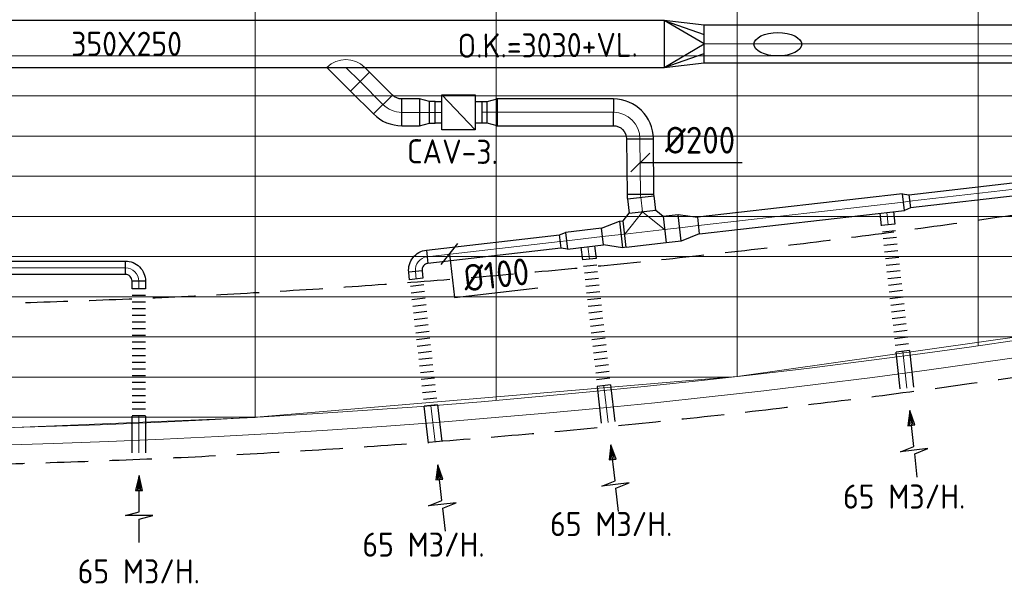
# Model space of a CAD drawing. Header units: millimetres. Extents: x -74135 to 19179, y 5032 to 51848.
# Tile 17 of 55: x -44815 to -37462, y 5765 to 10018. Entities that reach past the tile are written whole.
import ezdxf
from ezdxf.enums import TextEntityAlignment as Align

# ---------------------------------------------------------------- set-up
doc = ezdxf.new("R2010")
doc.units = ezdxf.units.MM
doc.header["$LTSCALE"] = 50
doc.linetypes.add('HIDDEN', pattern=[9.525, 6.35, -3.175])
for name, color, linetype in [('4plfd', 254, 'Continuous'), ('61', 4, 'Continuous'), ('WL570---_RETOUR', 100, 'Continuous'), ('WM570---_RETOUR', 2, 'Continuous'), ('WM570---_TOEVOER', 2, 'Continuous')]:
    doc.layers.add(name, color=color, linetype=linetype)
for name, color, linetype, lineweight in [('WL570---_BESTAAND-HARTLIJN', 161, 'Continuous', 0), ('WL570---_BESTAAND-RETOUR', 140, 'Continuous', 0), ('WL570---_BESTAAND-TOEVOER', 180, 'Continuous', 0)]:
    doc.layers.add(name, color=color, linetype=linetype, lineweight=lineweight)
doc.styles.add('ISO', font='ISO', dxfattribs={"height": 162})
doc.styles.add('MAATVOERING', font='ISO')

# ---------------------------------------------------------------- blocks, each defined once
blk = doc.blocks.new('KARO')
for p, q in [((1, 0.5), (0, 0.5)), ((0, -0.5), (1, -0.5))]:
    blk.add_line(p, q)
at = {"invisible_edges": 15}
blk.add_3dface([(0, 0.5), (0, -0.5), (1, -0.5), (1, 0.5)], dxfattribs=at)
at = {"layer": 'WL570---_BESTAAND-HARTLIJN'}
blk.add_line((0, 0), (1, 0), dxfattribs=at)
blk = doc.blocks.new('FLLINE100')
blk.add_line((0, -50), (0, 50))
blk = doc.blocks.new('OEX10000100000')
at = {"rotation": 90}
for p in [(0, -50), (0, -100), (0, -150), (0, -200), (0, -250), (0, -300), (0, -350), (0, -400), (0, -450), (0, -500), (0, -550), (0, -600), (0, -650), (0, -700), (0, -750), (0, -800), (0, -850), (0, -900), (0, -950), (0, -1000)]:
    blk.add_blockref('FLLINE100', p, dxfattribs=at)
blk = doc.blocks.new('AFZPIJL')
for points in [[(0, -10), (0, -6.52), (-2.06, -5.97), (2.06, -5.97), (0, -5.41), (0, 0)], [(-0.26, -2.22), (0, 0)], [(0.26, -2.22), (0, 0)]]:
    blk.add_lwpolyline(points)
blk.add_lwpolyline([(0.52, -2.22), (-0.52, -2.22), (0, 0)], close=True)
blk = doc.blocks.new('KARH')
for p, q in [((1, 0.5), (0, 0.5)), ((0, -0.5), (1, -0.5))]:
    blk.add_line(p, q)
at = {"invisible_edges": 15}
blk.add_3dface([(0, 0.5), (0, -0.5), (1, -0.5), (1, 0.5)], dxfattribs=at)
blk = doc.blocks.new('OBO10000090H')
blk.add_lwpolyline([(50, -100, 0.414214), (-100, 50), (-100, -50, -0.414214), (-50, -100)], format="xyb", close=True)
at = {"invisible_edges": 15}
for points in [[(-91.3, -50.8), (-74, 47.7), (-100, 50), (-100, -50)], [(-82.9, -53), (-48.7, 41), (-74, 47.7), (-91.3, -50.8)], [(-75, -56.7), (-25, 29.9), (-48.7, 41), (-82.9, -53)], [(-67.9, -61.7), (-3.6, 14.9), (-25, 29.9), (-75, -56.7)], [(-61.7, -67.9), (14.9, -3.6), (-3.6, 14.9), (-67.9, -61.7)], [(-56.7, -75), (29.9, -25), (14.9, -3.6), (-61.7, -67.9)], [(-53, -82.9), (41, -48.7), (29.9, -25), (-56.7, -75)], [(-50.8, -91.3), (47.7, -74), (41, -48.7), (-53, -82.9)], [(-50, -100), (50, -100), (47.7, -74), (-50.8, -91.3)]]:
    blk.add_3dface(points, dxfattribs=at)
at = {"layer": 'WL570---_BESTAAND-HARTLIJN'}
blk.add_arc((-100, -100), 100, 0, 90, dxfattribs=at)
blk = doc.blocks.new('MVLINE')
blk.add_line((35.4, -35.4), (-35.4, 35.4))
blk = doc.blocks.new('VRO350250002803000H')
at = {"layer": 'WL570---_RETOUR'}
for p, q in [((0, 175), (300, 70)), ((0, -175), (300, -70))]:
    blk.add_line(p, q, dxfattribs=at)
blk.add_lwpolyline([(0, 175), (0, -175), (300, -140), (300, 140)], close=True, dxfattribs=at)
blk.add_lwpolyline([(0, -175), (0, -175), (300, 0), (0, 175)], dxfattribs=at)
blk = doc.blocks.new('OSV20012501390G')
blk.add_lwpolyline([(0, -100), (140, -62.5), (140, 62.5), (0, 100)], close=True)
at = {"layer": 'WL570---_BESTAAND-HARTLIJN'}
blk.add_line((0, 0), (140, 0), dxfattribs=at)
blk = doc.blocks.new('OSV1251000460G')
blk.add_lwpolyline([(0, -62.5), (46.7, -50), (46.7, 50), (0, 62.5)], close=True)
at = {"layer": 'WL570---_BESTAAND-HARTLIJN'}
blk.add_line((0, 0), (46.7, 0), dxfattribs=at)
blk = doc.blocks.new('OBO2000006H')
blk.add_lwpolyline([(100, -11.2, 0.026186), (98.4, 20.1), (-100.5, -0.8, -0.026186), (-100, -11.2)], format="xyb", close=True)
at = {"invisible_edges": 15}
for points in [[(-100.4, -1.9), (98.7, 16.7), (98.4, 20.1), (-100.5, -0.8)], [(-100.3, -3.1), (99, 13.2), (98.7, 16.7), (-100.4, -1.9)], [(-100.2, -4.3), (99.3, 9.7), (99, 13.2), (-100.3, -3.1)], [(-100.2, -5.4), (99.5, 6.2), (99.3, 9.7), (-100.2, -4.3)], [(-100.1, -6.6), (99.7, 2.7), (99.5, 6.2), (-100.2, -5.4)], [(-100.1, -7.7), (99.8, -0.8), (99.7, 2.7), (-100.1, -6.6)], [(-100, -8.9), (99.9, -4.3), (99.8, -0.8), (-100.1, -7.7)], [(-100, -10.1), (100, -7.7), (99.9, -4.3), (-100, -8.9)], [(-100, -11.2), (100, -11.2), (100, -7.7), (-100, -10.1)]]:
    blk.add_3dface(points, dxfattribs=at)
at = {"layer": 'WL570---_BESTAAND-HARTLIJN'}
blk.add_arc((-200, -11.2), 200, 0, 6, dxfattribs=at)
blk = doc.blocks.new('OTS20020020000H')
blk.add_lwpolyline([(-150, -100), (150, -100), (150, 100), (100, 150), (-100, 150), (-150, 100)], close=True)
at = {"layer": 'WL570---_BESTAAND-HARTLIJN'}
blk.add_line((-150, 0), (150, 0), dxfattribs=at)
at = {"layer": 'WL570---_BESTAAND-RETOUR'}
blk.add_lwpolyline([(-150, 0), (0, 150), (150, 0)], dxfattribs=at)
blk = doc.blocks.new('OZA2800200045R')
blk.add_lwpolyline([(141.4, 0), (176.8, 35.4), (35.4, 176.8), (-141.4, 0)])
at = {"layer": 'WL570---_BESTAAND-HARTLIJN'}
blk.add_line((0, 0), (106.1, 106.1), dxfattribs=at)
at = {"layer": 'WL570---_BESTAAND-RETOUR'}
blk.add_arc((0, 141.4), 200, 225, 315, dxfattribs=at)
blk = doc.blocks.new('OSV2001600740G')
blk.add_lwpolyline([(0, -100), (74.6, -80), (74.6, 80), (0, 100)], close=True)
at = {"layer": 'WL570---_BESTAAND-HARTLIJN'}
blk.add_line((0, 0), (74.6, 0), dxfattribs=at)
blk = doc.blocks.new('OBO20000045H')
blk.add_lwpolyline([(100, -82.8, 0.198912), (12.1, 129.3), (-129.3, -12.1, -0.198912), (-100, -82.8)], format="xyb", close=True)
at = {"invisible_edges": 15}
for points in [[(-123.4, -18.6), (29.8, 110), (12.1, 129.3), (-129.3, -12.1)], [(-118.1, -25.5), (45.7, 89.2), (29.8, 110), (-123.4, -18.6)], [(-113.4, -32.8), (59.8, 67.2), (45.7, 89.2), (-118.1, -25.5)], [(-109.4, -40.6), (71.9, 43.9), (59.8, 67.2), (-113.4, -32.8)], [(-106, -48.6), (81.9, 19.8), (71.9, 43.9), (-109.4, -40.6)], [(-103.4, -57), (89.8, -5.2), (81.9, 19.8), (-106, -48.6)], [(-101.5, -65.5), (95.4, -30.7), (89.8, -5.2), (-103.4, -57)], [(-100.4, -74.1), (98.9, -56.7), (95.4, -30.7), (-101.5, -65.5)], [(-100, -82.8), (100, -82.8), (98.9, -56.7), (-100.4, -74.1)]]:
    blk.add_3dface(points, dxfattribs=at)
at = {"layer": 'WL570---_BESTAAND-HARTLIJN'}
blk.add_arc((-200, -82.8), 200, 0, 45, dxfattribs=at)
blk = doc.blocks.new('VBX1601600016025000')
for points in [[(50, 80), (0, 80), (0, -80), (50, -80)], [(300, -80), (350, -80), (350, 80), (300, 80)]]:
    blk.add_lwpolyline(points)
blk.add_lwpolyline([(50, -130), (300, -130), (300, 130), (50, 130)], close=True)
at = {"layer": 'WL570---_BESTAAND-HARTLIJN'}
blk.add_line((300, 0), (350, 0), dxfattribs=at)
at = {"layer": 'WL570---_BESTAAND-TOEVOER'}
blk.add_line((50, -130), (300, 130), dxfattribs=at)
blk = doc.blocks.new('OBO20000089H')
blk.add_lwpolyline([(100, -198, 0.409111), (-194.8, 102), (-198.3, -98, -0.409111), (-100, -198)], format="xyb", close=True)
at = {"invisible_edges": 15}
for points in [[(-181.1, -99.8), (-143.3, 96.6), (-194.8, 102), (-198.3, -98)], [(-164.5, -104.5), (-93.6, 82.5), (-143.3, 96.6), (-181.1, -99.8)], [(-149, -112), (-47, 60.1), (-93.6, 82.5), (-164.5, -104.5)], [(-135, -122), (-4.9, 29.9), (-47, 60.1), (-149, -112)], [(-122.9, -134.3), (31.3, -6.9), (-4.9, 29.9), (-135, -122)], [(-113.1, -148.5), (60.7, -49.5), (31.3, -6.9), (-122.9, -134.3)], [(-105.9, -164.2), (82.3, -96.5), (60.7, -49.5), (-113.1, -148.5)], [(-101.5, -180.8), (95.5, -146.5), (82.3, -96.5), (-105.9, -164.2)], [(-100, -198), (100, -198), (95.5, -146.5), (-101.5, -180.8)]]:
    blk.add_3dface(points, dxfattribs=at)
at = {"layer": 'WL570---_BESTAAND-HARTLIJN'}
blk.add_arc((-200, -198), 200, 0, 89, dxfattribs=at)
blk = doc.blocks.new('Groep-53')
at = {"color": 8, "linetype": 'Continuous', "lineweight": 13}
for p, q in [((-42254.9, 18999.1), (-42254.9, 6825.7)), ((-44054.9, 15502.4), (-44054.9, 6698.7)), ((-40454.9, 15502.4), (-40454.9, 7003.9)), ((-38654.9, 15502.4), (-38654.9, 7233.8)), ((-66254.9, 9399.1), (-28992, 9399.1)), ((-65366, 9099.1), (-29943.5, 9099.1)), ((-64290.1, 8799.1), (-31019.4, 8799.1)), ((-63133.8, 8499.1), (-32175.7, 8499.1)), ((-61877.5, 8199.1), (-33432, 8199.1)), ((-60492, 7899.1), (-34817.5, 7899.1)), ((-58929.6, 7599.1), (-36379.9, 7599.1)), ((-40454.9, 7003.9), (-36854.9, 7514.1)), ((-57102.8, 7299.1), (-38206.7, 7299.1)), ((-54812.5, 6999.1), (-40496.9, 6999.1)), ((-44046.7, 6699.1), (-40454.9, 7003.9)), ((-51263.2, 6699.1), (-44046.2, 6699.1)), ((-44054.9, 6698.7), (-45854.9, 6622.6))]:
    blk.add_line(p, q, dxfattribs=at)
at = {"color": 8, "linetype": 'Continuous', "lineweight": 13, "flags": 128}
blk.add_lwpolyline([(-22004.9, 19149), (-22004.9, 11828, -0.208473), (-73205.8, 11785.1), (-73304.9, 11828.1)], format="xyb", dxfattribs=at)
at = {"color": 8, "linetype": 'Continuous', "lineweight": 13}
blk.add_arc((-47654.8, 70538.1), 63940.9, 246.496301, 293.503386, dxfattribs=at)
blk = doc.blocks.new('Block plafond 4e verd')
at = {"layer": '4plfd'}
blk.add_blockref('Groep-53', (73304.912, -19149.14), dxfattribs=at)

msp = doc.modelspace()

# ---------------------------------------------------------------- linework, layer by layer
at = {"color": 2, "linetype": 'HIDDEN'}
for radius, start, end in [(63040.6, 247.031394, 292.968331), (64240.6, 246.320689, 293.67904)]:
    msp.add_arc((-46645.7, 70918.9), radius, start, end, dxfattribs=at)
at = {"layer": 'WL570---_RETOUR'}
msp.add_ellipse((-39153.2, 9835), major_axis=(178.4, 0), ratio=0.489711, dxfattribs=at)
at = {"layer": 'WM570---_TOEVOER'}
for points in [[(-40180.2, 8951.9), (-40045.6, 8951.9), (-39419.4, 8951.9)], [(-41605.4, 8268), (-41568.2, 7944.4), (-40946.1, 8015.8)]]:
    msp.add_lwpolyline(points, dxfattribs=at)

# ---------------------------------------------------------------- block references
at = {"layer": 'WL570---_RETOUR'}
for name, p in [('Block plafond 4e verd', (-72306, 19498.9)), ('VRO350250002803000H', (-40002.5, 9837))]:
    msp.add_blockref(name, p, dxfattribs=at)
for name, p, xscale, yscale, zscale, rotation in [('KARH', (-40002.5, 9837), 6932.456166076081, 350, 250, 180), ('KARO', (-36260.2, 9837), 3442.377950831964, 280, 280, 180), ('KARO', (-42102.1, 9385.1), 241.6587554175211, 200, 200, 134.9999999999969), ('KARO', (-41828, 9326.5), 132.6602586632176, 200, 200, 180.0072772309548), ('KARO', (-40382.6, 9326.7), 869.9939073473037, 200, 200, 180.0072772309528), ('KARO', (-41753.3, 9326.5), 41.65426006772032, 160, 160, 0.007277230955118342), ('KARO', (-41322.8, 9326.6), -41.65426006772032, 160, 160, 0.007277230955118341), ('KARO', (-40178.4, 8712.1), 416.7057731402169, 200, 200, 90.5865048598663), ('KARO', (-36683.8, 8832.4), -1494.792856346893, 100, 100, 6.548110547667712), ('KARO', (-40177.1, 8692), 108.1985930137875, 200, 200, 276.5492069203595), ('KARO', (-40165.6, 8591.8), 8.033562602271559, 200, 200, 276.5492069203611), ('KARO', (-39998.6, 8451.9), -113.3662558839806, 200, 200, 186.549206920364), ('KARO', (-38328.7, 8485.9), -94.30230512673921, 100, 100, 276.5481105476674), ('KARO', (-40731.6, 8367.8), 271.2217342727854, 125, 125, 6.549206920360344), ('KARO', (-40294.8, 8417.9), -28.82339029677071, 200, 200, 6.549206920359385), ('KARO', (-41771.5, 8248.4), -999.0447346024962, 100, 100, 186.5481105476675), ('KARO', (-40560.4, 8229.6), -95.46200842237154, 100, 100, 276.5481105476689), ('KARO', (-44025.3, 8165.8), -1494.792856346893, 100, 100, 0.05065179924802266), ('KARO', (-41853, 8081.4), -55.98824614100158, 100, 100, 276.5481105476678), ('KARO', (-43925.2, 8009.3), -56.55323533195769, 100, 100, 270.0506517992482), ('KARO', (-38220.3, 7541.5), -275.9456809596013, 100, 100, 96.54811054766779), ('KARO', (-40451.3, 7285.3), -275.9456809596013, 100, 100, 96.54811054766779), ('KARO', (-41744.6, 7137), -275.9456809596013, 100, 100, 96.54811054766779), ('KARO', (-43924.3, 7058.6), -275.9456809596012, 100, 100, 90.05065179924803), ('AFZPIJL', (-38168.4, 7099.8), -50.00000000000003, 50, 50, 6.548110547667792), ('AFZPIJL', (-40399.4, 6843.6), -50.00000000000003, 50, 50, 6.548110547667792), ('AFZPIJL', (-41692.7, 6695.3), -50.00000000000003, 50, 50, 6.548110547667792), ('AFZPIJL', (-43922.8, 6613.9), -49.99999999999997, 50, 50, 0.05065179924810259)]:
    msp.add_blockref(name, p, dxfattribs=dict(at, xscale=xscale, yscale=yscale, zscale=zscale, rotation=rotation))
at = {"layer": 'WL570---_RETOUR', "xscale": -1}
for name, p, rotation in [('OZA2800200045R', (-42379, 9662), 180), ('VBX1601600016025000', (-41363.1, 9326.6), 0.007277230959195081), ('OSV2001600740G', (-41248.2, 9326.6), 0.007277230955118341), ('OSV1251000460G', (-38214.7, 8656.7), 186.5492069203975), ('OTS20020020000H', (-40147.6, 8434.8), 6.549206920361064), ('OSV20012501390G', (-39886, 8464.8), 186.54920692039), ('OSV20012501390G', (-40323.5, 8414.6), 6.549206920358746), ('OEX10000100000', (-38214.7, 7492.5), 186.5481105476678), ('OSV1251000460G', (-40731.6, 8367.8), 6.549206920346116), ('OBO10000090H', (-41870.8, 8237), 6.548110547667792), ('OEX10000100000', (-40445.7, 7236.2), 186.5481105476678), ('OBO10000090H', (-43925.3, 8165.9), 270.0506517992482), ('OEX10000100000', (-41738.9, 7087.9), 186.5481105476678), ('OEX10000100000', (-43924.3, 7009.3), 180.0506517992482)]:
    msp.add_blockref(name, p, dxfattribs=dict(at, rotation=rotation))
at = {"layer": 'WL570---_RETOUR'}
for name, p, rotation in [('OBO20000045H', (-42043.5, 9326.5), 224.9999999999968), ('OSV2001600740G', (-41828, 9326.5), 0.007277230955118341), ('OBO20000089H', (-40184.6, 9326.7), 0.586504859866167), ('OBO2000006H', (-40178.2, 8701.7), 180.5865048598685)]:
    msp.add_blockref(name, p, dxfattribs=dict(at, rotation=rotation))
at = {"layer": 'WL570---_RETOUR', "transparency": 33554687, "xscale": 1540.570433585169, "yscale": 125, "zscale": 125, "rotation": 186.5492069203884}
msp.add_blockref('KARO', (-38214.7, 8656.7), dxfattribs=at)
at = {"layer": 'WM570---_TOEVOER', "yscale": 2, "zscale": 2}
for p, xscale, rotation in [((-40180.2, 8951.9), 2, 90), ((-41605.4, 8268), -2, 6.548110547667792)]:
    msp.add_blockref('MVLINE', p, dxfattribs=dict(at, xscale=xscale, rotation=rotation))

# ---------------------------------------------------------------- texts
at = {"layer": '61', "color": 7, "style": 'ISO'}
msp.add_text('O.K.=3030+VL.', height=180, rotation=0.31481, dxfattribs=at).set_placement((-41544.5, 9733.9))
at = {"layer": 'WL570---_RETOUR', "style": 'MAATVOERING'}
msp.add_text('350X250', height=180, dxfattribs=at).set_placement((-44429.9, 9748.4))
at = {"layer": 'WM570---_RETOUR', "style": 'MAATVOERING'}
for p in [(-38665.9, 6367), (-40853.7, 6162), (-42255.2, 6008.2), (-44381.5, 5808.5), (-44381.5, 5808.5)]:
    msp.add_text('65 M3/H.', height=180, dxfattribs=at).set_placement(p)
at = {"layer": 'WM570---_TOEVOER', "style": 'MAATVOERING'}
msp.add_text('%%c200', height=200, dxfattribs=at).set_placement((-39995.6, 9018.5))
msp.add_text('CAV-3.', height=180, rotation=359.49411, dxfattribs=at).set_placement((-41922.5, 8946.3))
msp.add_text('%%c100', height=200, rotation=6.5503, dxfattribs=at).set_placement((-41000.1, 8042.4), align=Align.RIGHT)

doc.saveas('drawing.dxf')
